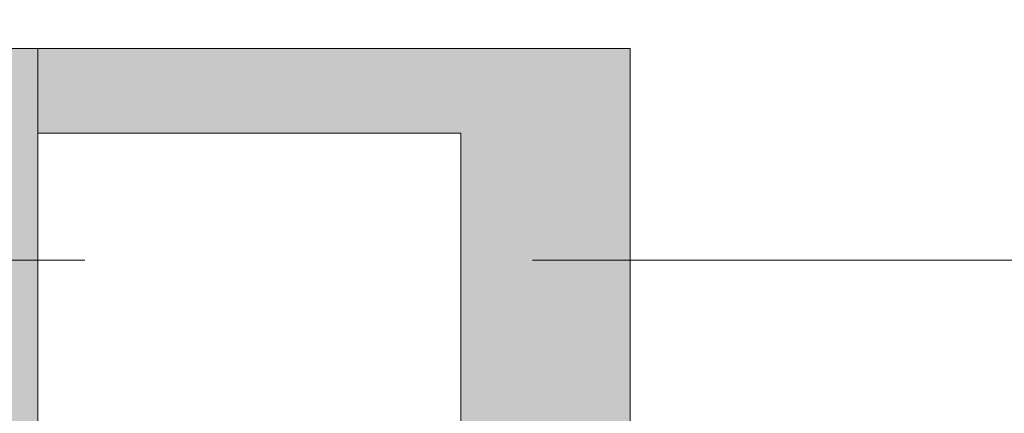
# Model space of a CAD drawing. Header units: centimetres. Extents: x -2424 to 2260, y -130 to 3012.
# Tile 17 of 81: x -599 to -529, y 1357 to 1385. Entities that reach past the tile are written whole.
import ezdxf

# ---------------------------------------------------------------- set-up
doc = ezdxf.new("R2010")
doc.units = ezdxf.units.CM
doc.linetypes.add('Dash', pattern=[60, 30, -30])
doc.linetypes.add('Oś', pattern=[222.25, 127, -31.75, 31.75, -31.75])
for name, color, linetype, lineweight in [('A-DETL', 90, 'Continuous', 9), ('A-WALL', 113, 'Continuous', 13), ('S-COLS', 52, 'Continuous', 13), ('S-GRID', 1, 'Continuous', 13)]:
    doc.layers.add(name, color=color, linetype=linetype, lineweight=lineweight)
doc.layers.add('A-WALL-PATT', color=111, linetype='Continuous', lineweight=13, plot=False)

msp = doc.modelspace()

# ---------------------------------------------------------------- hatches: boundary and pattern name
at = {"layer": 'S-COLS', "lineweight": 9}
msp.add_hatch(color=251, dxfattribs=at).paths.add_polyline_path([(-597.623, 1353.326), (-597.623, 1383.326), (-627.623, 1383.326), (-627.623, 1353.326)], flags=0)

# ---------------------------------------------------------------- linework, layer by layer
at = {"layer": 'A-DETL', "color": 251, "linetype": 'Dash', "lineweight": 9}
for points, knots in [([(-555.623, 1472.575), (-478.908, 1472.575), (-476.079, 1472.575), (-439.123, 1472.575), (-439.123, 1435.619), (-439.123, 1432.79), (-439.123, 1329.11), (-439.123, 1326.281), (-439.123, 1289.326), (-402.167, 1289.326), (-399.339, 1289.326), (54.377, 1289.326), (347.204, 1289.326), (391.666, 1289.326), (418.55, 1316.21), (413.877, 1393.928), (413.877, 1663.126)], [0, 0, 0, 0, 1.274059, 2.1133, 2.95254, 4.521491, 5.717221, 7.286172, 8.125412, 8.964652, 14.361634, 22.556861, 31.207392, 35.311818, 37.065318, 41.276562, 41.276562, 41.276562, 41.276562]), ([(-561.623, 233.023), (-511.606, 233.023), (-497.781, 233.023), (-439.123, 233.023), (-439.123, 251.363), (-439.123, 296.623), (-439.123, 1289.326), (-439.123, 1326.281), (-439.123, 1329.11), (-439.123, 1432.79), (-439.123, 1435.619), (-439.123, 1472.575), (-476.079, 1472.575), (-478.908, 1472.575), (-555.623, 1472.575)], [0, 0, 0, 0, 1.339676, 2.332925, 3.669947, 15.221807, 26.977257, 38.268666, 39.837617, 41.033347, 42.602298, 43.441538, 44.280778, 45.554838, 45.554838, 45.554838, 45.554838]), ([(-555.623, 1472.575), (-478.908, 1472.575), (-450.623, 1472.575), (-439.123, 1472.575), (-439.123, 1461.075), (-439.123, 1432.79), (-439.123, 1329.11), (-439.123, 1326.281), (-439.123, 1289.326), (-402.167, 1289.326), (-399.339, 1289.326), (54.377, 1289.326), (347.204, 1289.326), (391.666, 1289.326), (413.877, 1267.114), (413.877, 1211.148), (413.877, 1019.9)], [0, 0, 0, 0, 1.274059, 1.834911, 2.395763, 3.964714, 5.438832, 7.007784, 7.847024, 8.686264, 14.083246, 22.278473, 30.929004, 34.961158, 36.402966, 39.45005, 39.45005, 39.45005, 39.45005])]:
    msp.add_open_spline(points, degree=3, knots=knots, dxfattribs=at)
at = {"layer": 'A-WALL', "color": 251, "lineweight": 9}
for p, q in [((-555.623, 1383.326), (-597.623, 1383.326)), ((-555.623, 1353.326), (-555.623, 1383.326)), ((-597.623, 1377.326), (-567.623, 1377.326)), ((-567.623, 1377.326), (-567.623, 1353.326))]:
    msp.add_line(p, q, dxfattribs=at)
at = {"layer": 'A-WALL-PATT', "color": 251, "linetype": 'Continuous', "lineweight": 9, "extrusion": (0, 0, -1)}
for points in [[(582.717, 1377.326), (597.623, 1383.326), (597.623, 1377.326)], [(597.623, 1383.326), (582.717, 1377.326), (567.623, 1383.326)], [(567.623, 1383.326), (582.717, 1377.326), (567.623, 1377.326)], [(558.123, 1263.826), (567.623, 1383.326), (567.623, 1263.826)], [(567.623, 1383.326), (558.123, 1263.826), (555.623, 1383.326)], [(555.623, 1383.326), (558.123, 1263.826), (555.623, 1263.826)]]:
    msp.add_solid(points, dxfattribs=at)
at = {"layer": 'S-COLS', "color": 251, "lineweight": 9}
for p, q in [((-597.623, 1383.326), (-627.623, 1383.326)), ((-597.623, 1353.326), (-597.623, 1383.326))]:
    msp.add_line(p, q, dxfattribs=at)
at = {"layer": 'S-GRID', "color": 251, "linetype": 'Oś', "lineweight": 9}
msp.add_line((1342.46, 1368.326), (-1368.763, 1368.326), dxfattribs=at)

doc.saveas('drawing.dxf')
